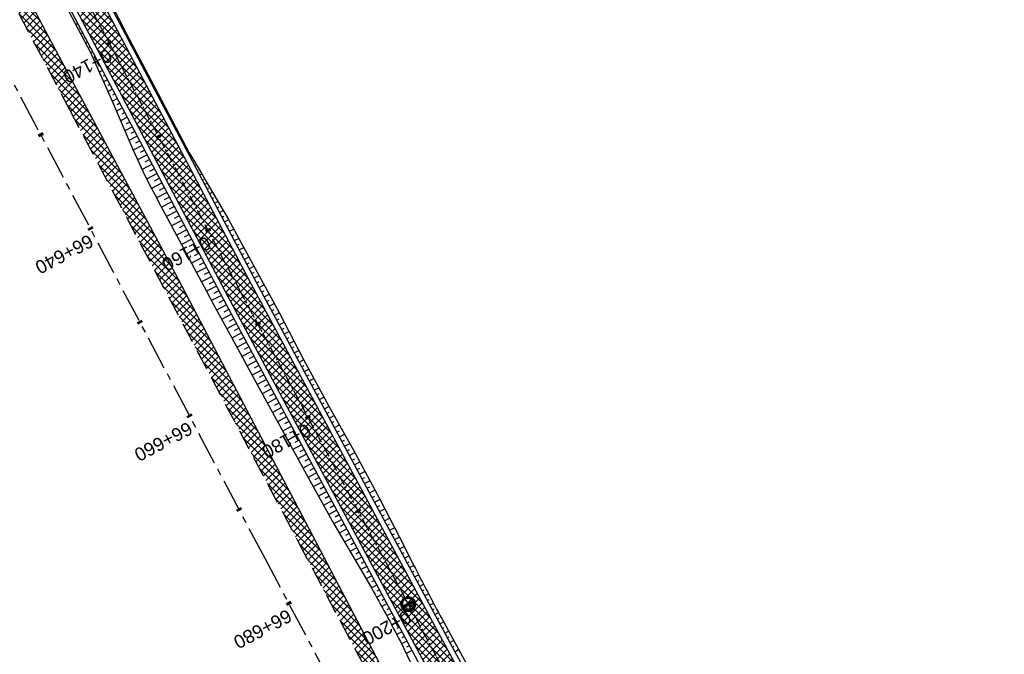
# Model space of a CAD drawing. Header units: metres. Extents: x 7529682 to 7533704, y 5721210 to 5727842.
# Tile 62 of 64: x 7529773 to 7529866, y 5727616 to 5727675. Entities that reach past the tile are written whole.
import ezdxf

# ---------------------------------------------------------------- set-up
doc = ezdxf.new("R2010")
doc.units = ezdxf.units.M
doc.linetypes.add('CENTER', pattern=[50.8, 31.75, -6.35, 6.35, -6.35])
doc.linetypes.add('HIDDEN', pattern=[9.525, 6.35, -3.175])
for name, color, linetype in [('C-DROGI-SYTUACJA-ETYKIETY', 7, 'Continuous'), ('D-hatch-pobocza', 131, 'Continuous'), ('D-pobocza', 7, 'Continuous'), ('D-skarpa', 7, 'Continuous'), ('D-skarpa-kreskowanie', 7, 'Continuous')]:
    doc.layers.add(name, color=color, linetype=linetype)
doc.layers.add('D-hatch-ciag-pieszo-rowerowy', color=7, linetype='Continuous', lineweight=13, true_color=0xff9f80)
for name, color, linetype, lineweight in [('D-krawędzie', 7, 'Continuous', 30), ('D-obrzeża', 7, 'Continuous', 30), ('D-oś', 10, 'CENTER', 30)]:
    doc.layers.add(name, color=color, linetype=linetype, lineweight=lineweight)
doc.layers.add('poprzeczki', color=7, linetype='Continuous', true_color=0x0000c7)
doc.styles.get("Standard").update_dxf_attribs({"font": 'arial.ttf'})
pattern_1 = [(45, (0, 0), (-0.33675960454, 0.33675960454), []), (135, (0, 0), (-0.33675960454, -0.33675960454), [])]

# ---------------------------------------------------------------- blocks, each defined once
blk = doc.blocks.new('AeccTickLine')
at = {"color": 0, "linetype": 'ByBlock', "lineweight": -2}
blk.add_line((0, 1), (0, -1), dxfattribs=at)
blk = doc.blocks.new('kilometraz')
at = {"linetype": 'ByBlock', "lineweight": -2}
blk.add_hatch(color=0, dxfattribs=at).paths.add_polyline_path([(0, -0.28125, 0.41421356), (0.28125, 0, 0.41421356), (0, 0.28125)])
at = {"color": 0, "linetype": 'ByBlock', "lineweight": -2}
blk.add_line((0, 0.28125), (0, -0.28125), dxfattribs=at)
blk.add_circle((0, 0), 0.28125, dxfattribs=at)

msp = doc.modelspace()

# ---------------------------------------------------------------- hatches: boundary and pattern name
at = {"layer": 'D-hatch-ciag-pieszo-rowerowy'}
h = msp.add_hatch(dxfattribs=at)
h.set_pattern_fill('ANSI37', color=256, scale=0.15, style=0)
h.set_pattern_definition(pattern_1)
edge = h.paths.add_edge_path()
edge.add_line((7529794.958, 5727650.503), (7529776.019, 5727686.408))
edge.add_line((7529776.019, 5727686.408), (7529748.844, 5727737.805))
edge.add_line((7529748.844, 5727737.805), (7529744.118, 5727746.741))
edge.add_arc((7529726.438, 5727737.391), 20, 27.87274, 44.29653)
edge.add_line((7529740.753, 5727751.358), (7529739.549, 5727752.592))
edge.add_arc((7529753.864, 5727766.559), 20, 207.90183, 224.29653, ccw=False)
edge.add_line((7529736.189, 5727757.2), (7529717.235, 5727792.995))
edge.add_line((7529717.235, 5727792.995), (7529715.008, 5727791.858))
edge.add_line((7529715.008, 5727791.858), (7529734.148, 5727755.712))
edge.add_arc((7529751.823, 5727765.071), 20, 207.90183, 224.29653)
edge.add_line((7529737.508, 5727751.104), (7529738.712, 5727749.87))
edge.add_arc((7529724.397, 5727735.903), 20, 27.87276, 44.29653, ccw=False)
edge.add_line((7529742.077, 5727745.253), (7529746.633, 5727736.639))
edge.add_line((7529746.633, 5727736.639), (7529773.808, 5727685.242))
edge.add_line((7529773.808, 5727685.242), (7529792.751, 5727649.328))
edge.add_line((7529792.751, 5727649.328), (7529811.281, 5727614.82))
edge.add_line((7529811.281, 5727614.82), (7529836.657, 5727568.297))
edge.add_line((7529836.657, 5727568.297), (7529856.555, 5727531.255))
edge.add_line((7529856.555, 5727531.255), (7529859.536, 5727525.637))
edge.add_line((7529859.536, 5727525.637), (7529862.565, 5727525.262))
edge.add_line((7529862.565, 5727525.262), (7529858.761, 5727532.432))
edge.add_line((7529858.761, 5727532.432), (7529838.856, 5727569.487))
edge.add_line((7529838.856, 5727569.487), (7529813.479, 5727616.01))
edge.add_line((7529813.479, 5727616.01), (7529794.958, 5727650.503))
at = {"layer": 'D-hatch-pobocza'}
h = msp.add_hatch(dxfattribs=at)
h.set_pattern_fill('ANSI37', color=256, scale=0.15, style=0)
h.set_pattern_definition(pattern_1)
h.paths.add_polyline_path([(7529905.34, 5727429.09), (7529892.28, 5727453.58), (7529881.53, 5727473.69), (7529872.27, 5727491.4), (7529857.46, 5727519.14), (7529841.38, 5727549.79), (7529827.75, 5727575.78), (7529816.4, 5727596.89), (7529800.43, 5727627.4), (7529788.07, 5727650.98), (7529775.85, 5727673.83), (7529761.3, 5727701.31), (7529749.89, 5727722.83), (7529745.5, 5727731.66), (7529738.971, 5727744.085), (7529737.465, 5727743.316), (7529742.213, 5727734.302), (7529762.326, 5727696.274), (7529777.785, 5727667.006), (7529799.322, 5727626.3), (7529822.193, 5727583.156), (7529846.924, 5727536.347), (7529864.752, 5727502.663), (7529900.459, 5727434.965), (7529935.352, 5727369.308), (7529971.476, 5727300.786), (7529988.361, 5727268.841), (7529990.28, 5727268.6), (7529990.329, 5727268.617), (7529981.66, 5727284.96), (7529968.42, 5727309.6), (7529956.4, 5727332.85), (7529943.52, 5727357.04), (7529932.32, 5727378.32), (7529916.68, 5727408.01)])

# ---------------------------------------------------------------- linework, layer by layer
at = {"layer": 'D-krawędzie', "linetype": 'HIDDEN', "ltscale": 0.3}
msp.add_lwpolyline([(7529737.465, 5727743.316), (7529742.213, 5727734.302), (7529762.326, 5727696.274), (7529777.785, 5727667.006), (7529799.322, 5727626.3), (7529822.193, 5727583.156), (7529846.924, 5727536.347), (7529864.752, 5727502.663), (7529900.459, 5727434.965), (7529935.352, 5727369.308), (7529971.476, 5727300.786), (7530006.702, 5727234.141), (7530044.198, 5727163.133), (7530082.89, 5727090.2), (7530098.687, 5727060.362), (7530131.998, 5726997.21), (7530163.822, 5726937.097), (7530204.081, 5726861.013), (7530247.82, 5726778.438)], dxfattribs=at)
at = {"layer": 'D-obrzeża'}
for points in [[(7529996.408, 5727271.05), (7529995.888, 5727272.04), (7529987.333, 5727287.9), (7529970.791, 5727319.398), (7529945.39, 5727367.318), (7529919.647, 5727417.711), (7529903.693, 5727447.921), (7529879.894, 5727492.595), (7529858.761, 5727532.432), (7529838.856, 5727569.487), (7529813.479, 5727616.01), (7529794.958, 5727650.503), (7529776.019, 5727686.408), (7529748.844, 5727737.805), (7529744.118, 5727746.741, 0.071785), (7529740.753, 5727751.358), (7529739.549, 5727752.592, -0.071658), (7529736.189, 5727757.2), (7529717.235, 5727792.995)], [(7530013.813, 5727232.534), (7529993.681, 5727270.865), (7529985.127, 5727286.725), (7529968.58, 5727318.231), (7529943.172, 5727366.164), (7529917.429, 5727416.559), (7529901.485, 5727446.75), (7529877.686, 5727491.422), (7529856.555, 5727531.255), (7529836.657, 5727568.297), (7529811.281, 5727614.82), (7529792.751, 5727649.328), (7529773.808, 5727685.242), (7529746.633, 5727736.639), (7529746.633, 5727736.639), (7529742.077, 5727745.253, 0.071785), (7529738.712, 5727749.87), (7529737.508, 5727751.104, -0.071658), (7529734.148, 5727755.712), (7529715.008, 5727791.858)]]:
    msp.add_lwpolyline(points, format="xyb", dxfattribs=at)
at = {"layer": 'D-oś', "ltscale": 0.1}
msp.add_lwpolyline([(7530244.732, 5726776.79), (7530200.988, 5726859.376), (7530160.728, 5726935.459), (7530128.903, 5726995.575), (7530095.593, 5727058.727), (7530079.798, 5727088.56), (7530041.105, 5727161.496), (7530003.607, 5727232.506), (7529968.381, 5727299.153), (7529932.259, 5727367.671), (7529897.365, 5727433.327), (7529861.657, 5727501.028), (7529843.829, 5727534.712), (7529819.1, 5727581.518), (7529796.228, 5727624.663), (7529774.69, 5727665.371), (7529759.232, 5727694.637), (7529739.12, 5727732.663), (7529700.238, 5727806.043)], dxfattribs=at)
at = {"layer": 'D-oś', "ltscale": 0.03}
msp.add_lwpolyline([(7529714.301, 5727795.865), (7529735.169, 5727756.456, 0.071658), (7529738.529, 5727751.848), (7529739.732, 5727750.614, -0.071785), (7529743.098, 5727745.997), (7529747.739, 5727737.221), (7529774.913, 5727685.825), (7529793.855, 5727649.915), (7529812.38, 5727615.415), (7529837.757, 5727568.892), (7529857.658, 5727531.843), (7529878.79, 5727492.008), (7529902.589, 5727447.335), (7529918.538, 5727417.135), (7529944.281, 5727366.741), (7529969.685, 5727318.815), (7529986.23, 5727287.312), (7529994.785, 5727271.452), (7530014.919, 5727233.118)], format="xyb", dxfattribs=at)
at = {"layer": 'D-pobocza'}
for points in [[(7529719.962, 5727788.914), (7529736.631, 5727757.434, 0.071658), (7529739.907, 5727752.941), (7529741.111, 5727751.707, -0.071785), (7529744.56, 5727746.975), (7529749.286, 5727738.039), (7529776.461, 5727686.642), (7529795.4, 5727650.738), (7529813.919, 5727616.248), (7529839.296, 5727569.725), (7529859.202, 5727532.667), (7529880.335, 5727492.83), (7529904.135, 5727448.155), (7529920.091, 5727417.942), (7529945.833, 5727367.549), (7529971.233, 5727319.631), (7529987.775, 5727288.135), (7529996.33, 5727272.275), (7529996.866, 5727271.253)], [(7529718.045, 5727785.054), (7529733.706, 5727755.478, 0.071658), (7529737.151, 5727750.754), (7529738.354, 5727749.521, -0.071785), (7529741.635, 5727745.019), (7529746.191, 5727736.405), (7529773.366, 5727685.008), (7529792.31, 5727649.093), (7529810.841, 5727614.582), (7529836.218, 5727568.059), (7529856.114, 5727531.019), (7529877.245, 5727491.187), (7529901.043, 5727446.515), (7529916.985, 5727416.328), (7529942.728, 5727365.933), (7529968.137, 5727317.998), (7529984.685, 5727286.49), (7529993.24, 5727270.63), (7529993.656, 5727269.837)]]:
    msp.add_lwpolyline(points, format="xyb", dxfattribs=at)
at = {"layer": 'D-pobocza', "linetype": 'ByBlock'}
msp.add_lwpolyline([(7529990.329, 5727268.617), (7529981.66, 5727284.96), (7529968.42, 5727309.6), (7529956.4, 5727332.85), (7529943.52, 5727357.04), (7529932.32, 5727378.32), (7529916.68, 5727408.01), (7529905.34, 5727429.09), (7529892.28, 5727453.58), (7529881.53, 5727473.69), (7529872.27, 5727491.4), (7529857.46, 5727519.14), (7529841.38, 5727549.79), (7529827.75, 5727575.78), (7529816.4, 5727596.89), (7529800.43, 5727627.4), (7529788.07, 5727650.98), (7529775.85, 5727673.83), (7529761.3, 5727701.31), (7529749.89, 5727722.83), (7529745.5, 5727731.66), (7529738.971, 5727744.085), (7529737.465, 5727743.316)], dxfattribs=at)
at = {"layer": 'D-skarpa', "linetype": 'Continuous'}
for points in [[(7529780.901, 5727678.625), (7529783.162, 5727674.164), (7529785.496, 5727669.743), (7529787.823, 5727665.317), (7529789.077, 5727662.916), (7529789.669, 5727661.937), (7529790.26, 5727660.949), (7529790.692, 5727660.218), (7529792.774, 5727656.623), (7529795.857, 5727650.971), (7529797.55, 5727647.855), (7529799.859, 5727643.42), (7529802.248, 5727639.027), (7529804.694, 5727634.666), (7529807.048, 5727630.255), (7529809.337, 5727625.808), (7529810.243, 5727624.028, 0.003527), (7529812.923, 5727618.931), (7529814.279, 5727616.435), (7529816.379, 5727612.58)], [(7529777.428, 5727676.793), (7529779.77, 5727672.375), (7529781.822, 5727667.804), (7529783.778, 5727663.183), (7529784.918, 5727660.722, 0.003927), (7529786.382, 5727657.944), (7529788.347, 5727654.288), (7529790.705, 5727649.879), (7529791.38, 5727648.61), (7529793.085, 5727645.458), (7529795.486, 5727641.072), (7529800.293, 5727632.302), (7529802.712, 5727627.926), (7529806.259, 5727621.889, -0.009109), (7529808.995, 5727616.822), (7529810.217, 5727614.253)]]:
    msp.add_lwpolyline(points, format="xyb", dxfattribs=at)
at = {"layer": 'D-skarpa-kreskowanie', "linetype": 'Continuous'}
for p, q in [((7529782.375, 5727675.43, 108.024), (7529782.432, 5727675.461, 107.98)), ((7529778.583, 5727675.118, 107.888), (7529778.374, 5727675.008, 107.731)), ((7529778.816, 5727674.676, 107.89), (7529778.712, 5727674.621, 107.812)), ((7529782.608, 5727674.988, 108.026), (7529782.715, 5727675.045, 107.945)), ((7529782.841, 5727674.546, 108.027), (7529782.891, 5727674.572, 107.99)), ((7529779.049, 5727674.233, 107.892), (7529778.842, 5727674.124, 107.736)), ((7529779.282, 5727673.791, 107.894), (7529779.179, 5727673.737, 107.816)), ((7529783.075, 5727674.104, 108.029), (7529783.168, 5727674.153, 107.959)), ((7529783.308, 5727673.661, 108.031), (7529783.354, 5727673.686, 107.996)), ((7529779.516, 5727673.349, 107.896), (7529779.311, 5727673.241, 107.741)), ((7529779.749, 5727672.907, 107.897), (7529779.647, 5727672.853, 107.821)), ((7529783.541, 5727673.219, 108.033), (7529783.635, 5727673.268, 107.963)), ((7529783.774, 5727672.777, 108.035), (7529783.821, 5727672.802, 108)), ((7529779.982, 5727672.464, 107.899), (7529779.778, 5727672.357, 107.745)), ((7529780.215, 5727672.022, 107.901), (7529780.099, 5727671.961, 107.814)), ((7529784.008, 5727672.335, 108.037), (7529784.102, 5727672.384, 107.966)), ((7529784.241, 5727671.892, 108.039), (7529784.288, 5727671.917, 108.003)), ((7529780.449, 5727671.58, 107.903), (7529780.188, 5727671.442, 107.707)), ((7529780.682, 5727671.138, 107.905), (7529780.538, 5727671.061, 107.796)), ((7529784.474, 5727671.45, 108.041), (7529784.568, 5727671.5, 107.97)), ((7529784.707, 5727671.008, 108.043), (7529784.755, 5727671.033, 108.007)), ((7529780.915, 5727670.695, 107.907), (7529780.599, 5727670.528, 107.668)), ((7529781.149, 5727670.253, 107.909), (7529780.976, 5727670.162, 107.779)), ((7529784.941, 5727670.566, 108.045), (7529785.035, 5727670.616, 107.973)), ((7529785.174, 5727670.123, 108.046), (7529785.221, 5727670.148, 108.011)), ((7529781.382, 5727669.811, 107.911), (7529781.009, 5727669.614, 107.63)), ((7529781.615, 5727669.369, 107.913), (7529781.415, 5727669.263, 107.762)), ((7529785.407, 5727669.681, 108.048), (7529785.502, 5727669.731, 107.977)), ((7529785.641, 5727669.239, 108.05), (7529785.688, 5727669.264, 108.015)), ((7529781.848, 5727668.926, 107.915), (7529781.42, 5727668.7, 107.591)), ((7529782.315, 5727668.042, 107.918), (7529781.83, 5727667.786, 107.553)), ((7529782.082, 5727668.484, 107.916), (7529781.853, 5727668.364, 107.744)), ((7529785.874, 5727668.797, 108.052), (7529785.968, 5727668.846, 107.982)), ((7529786.107, 5727668.354, 108.054), (7529786.154, 5727668.379, 108.019)), ((7529782.782, 5727667.157, 107.922), (7529782.221, 5727666.862, 107.5)), ((7529782.548, 5727667.6, 107.92), (7529782.287, 5727667.462, 107.723)), ((7529786.34, 5727667.912, 108.056), (7529786.433, 5727667.961, 107.986)), ((7529786.574, 5727667.47, 108.058), (7529786.62, 5727667.494, 108.023)), ((7529783.248, 5727666.273, 107.926), (7529782.612, 5727665.937, 107.447)), ((7529783.015, 5727666.715, 107.924), (7529782.716, 5727666.557, 107.699)), ((7529786.807, 5727667.028, 108.06), (7529786.898, 5727667.076, 107.991)), ((7529787.04, 5727666.586, 108.062), (7529787.086, 5727666.609, 108.028)), ((7529787.274, 5727666.143, 108.064), (7529787.364, 5727666.191, 107.996)), ((7529783.715, 5727665.388, 107.93), (7529783.003, 5727665.013, 107.394)), ((7529783.481, 5727665.831, 107.928), (7529783.145, 5727665.653, 107.674)), ((7529787.507, 5727665.701, 108.065), (7529787.552, 5727665.725, 108.032)), ((7529787.74, 5727665.259, 108.067), (7529787.829, 5727665.306, 108)), ((7529784.181, 5727664.504, 107.934), (7529783.395, 5727664.089, 107.341)), ((7529783.948, 5727664.946, 107.932), (7529783.574, 5727664.749, 107.649)), ((7529787.973, 5727664.817, 108.069), (7529788.017, 5727664.839, 108.037)), ((7529788.207, 5727664.374, 108.071), (7529788.292, 5727664.419, 108.007)), ((7529784.648, 5727663.619, 107.937), (7529783.787, 5727663.165, 107.288)), ((7529784.414, 5727664.062, 107.936), (7529784.002, 5727663.844, 107.625)), ((7529788.44, 5727663.932, 108.073), (7529788.481, 5727663.954, 108.042)), ((7529788.673, 5727663.49, 108.075), (7529788.754, 5727663.533, 108.014)), ((7529785.114, 5727662.735, 107.941), (7529784.207, 5727662.256, 107.258)), ((7529784.881, 5727663.177, 107.939), (7529784.439, 5727662.944, 107.606)), ((7529788.906, 5727663.048, 108.077), (7529788.946, 5727663.068, 108.047)), ((7529789.14, 5727662.605, 108.078), (7529789.234, 5727662.655, 108.007)), ((7529785.581, 5727661.85, 107.945), (7529784.628, 5727661.348, 107.227)), ((7529785.348, 5727662.293, 107.943), (7529784.883, 5727662.047, 107.593)), ((7529789.373, 5727662.163, 108.079), (7529789.433, 5727662.195, 108.034)), ((7529789.606, 5727661.721, 108.08), (7529789.753, 5727661.798, 107.969)), ((7529786.047, 5727660.966, 107.948), (7529785.062, 5727660.446, 107.205)), ((7529785.814, 5727661.408, 107.947), (7529785.326, 5727661.151, 107.579)), ((7529789.84, 5727661.279, 108.079), (7529789.925, 5727661.323, 108.014)), ((7529790.073, 5727660.836, 108.078), (7529790.266, 5727660.938, 107.932)), ((7529786.514, 5727660.081, 107.949), (7529785.524, 5727659.559, 107.204)), ((7529786.281, 5727660.524, 107.949), (7529785.787, 5727660.263, 107.577)), ((7529790.306, 5727660.394, 108.075), (7529790.414, 5727660.451, 107.994)), ((7529790.539, 5727659.952, 108.072), (7529790.775, 5727660.076, 107.895)), ((7529786.981, 5727659.197, 107.948), (7529785.992, 5727658.675, 107.202)), ((7529786.747, 5727659.639, 107.949), (7529786.253, 5727659.378, 107.576)), ((7529787.214, 5727658.755, 107.945), (7529786.721, 5727658.495, 107.573)), ((7529790.773, 5727659.51, 108.069), (7529790.899, 5727659.576, 107.973)), ((7529791.006, 5727659.067, 108.065), (7529791.276, 5727659.21, 107.862)), ((7529787.447, 5727658.312, 107.942), (7529786.463, 5727657.794, 107.201)), ((7529787.68, 5727657.87, 107.939), (7529787.19, 5727657.612, 107.569)), ((7529791.239, 5727658.625, 108.062), (7529791.383, 5727658.701, 107.954)), ((7529791.473, 5727658.183, 108.059), (7529791.778, 5727658.344, 107.829)), ((7529791.706, 5727657.741, 108.055), (7529791.867, 5727657.826, 107.934)), ((7529787.914, 5727657.428, 107.935), (7529786.937, 5727656.913, 107.199)), ((7529788.147, 5727656.986, 107.932), (7529787.66, 5727656.729, 107.565)), ((7529791.939, 5727657.298, 108.052), (7529792.279, 5727657.478, 107.796)), ((7529792.172, 5727656.856, 108.049), (7529792.351, 5727656.95, 107.914)), ((7529788.38, 5727656.543, 107.929), (7529787.41, 5727656.032, 107.197)), ((7529788.613, 5727656.101, 107.925), (7529788.13, 5727655.846, 107.561)), ((7529792.406, 5727656.414, 108.045), (7529792.78, 5727656.612, 107.763)), ((7529792.639, 5727655.972, 108.042), (7529792.829, 5727656.072, 107.899)), ((7529788.847, 5727655.659, 107.922), (7529787.883, 5727655.151, 107.196)), ((7529789.08, 5727655.217, 107.919), (7529788.6, 5727654.964, 107.557)), ((7529792.872, 5727655.529, 108.039), (7529793.259, 5727655.734, 107.747)), ((7529793.105, 5727655.087, 108.035), (7529793.302, 5727655.191, 107.887)), ((7529789.313, 5727654.775, 107.915), (7529788.357, 5727654.27, 107.194)), ((7529789.547, 5727654.332, 107.912), (7529789.07, 5727654.081, 107.552)), ((7529793.339, 5727654.645, 108.032), (7529793.738, 5727654.856, 107.731)), ((7529793.572, 5727654.203, 108.029), (7529793.775, 5727654.31, 107.876)), ((7529789.78, 5727653.89, 107.909), (7529788.828, 5727653.388, 107.192)), ((7529790.013, 5727653.448, 107.905), (7529789.539, 5727653.197, 107.548)), ((7529793.805, 5727653.76, 108.025), (7529794.217, 5727653.978, 107.715)), ((7529794.039, 5727653.318, 108.022), (7529794.248, 5727653.428, 107.865)), ((7529790.246, 5727653.006, 107.902), (7529789.3, 5727652.506, 107.189)), ((7529790.48, 5727652.563, 107.899), (7529790.008, 5727652.314, 107.543)), ((7529794.272, 5727652.876, 108.019), (7529794.696, 5727653.1, 107.699)), ((7529794.505, 5727652.434, 108.015), (7529794.72, 5727652.547, 107.853)), ((7529790.713, 5727652.121, 107.895), (7529789.772, 5727651.624, 107.186)), ((7529790.946, 5727651.679, 107.892), (7529790.477, 5727651.431, 107.538)), ((7529794.738, 5727651.991, 108.012), (7529795.175, 5727652.222, 107.683)), ((7529794.972, 5727651.549, 108.009), (7529795.193, 5727651.666, 107.842)), ((7529795.205, 5727651.107, 108.005), (7529795.654, 5727651.344, 107.667)), ((7529791.18, 5727651.237, 107.889), (7529790.243, 5727650.743, 107.183)), ((7529791.413, 5727650.794, 107.885), (7529790.946, 5727650.548, 107.533)), ((7529795.439, 5727650.665, 108.002), (7529795.665, 5727650.786, 107.831)), ((7529795.675, 5727650.224, 107.999), (7529796.13, 5727650.468, 107.655)), ((7529791.646, 5727650.352, 107.882), (7529790.715, 5727649.861, 107.18)), ((7529792.113, 5727649.468, 107.875), (7529791.184, 5727648.978, 107.176)), ((7529791.879, 5727649.91, 107.879), (7529791.414, 5727649.665, 107.528)), ((7529795.912, 5727649.784, 107.995), (7529796.14, 5727649.907, 107.823)), ((7529796.148, 5727649.343, 107.992), (7529796.607, 5727649.59, 107.645)), ((7529792.583, 5727648.585, 107.869), (7529791.661, 5727648.09, 107.171)), ((7529792.346, 5727649.026, 107.872), (7529791.885, 5727648.778, 107.523)), ((7529796.385, 5727648.903, 107.989), (7529796.615, 5727649.027, 107.814)), ((7529796.621, 5727648.462, 107.985), (7529797.085, 5727648.711, 107.635)), ((7529793.056, 5727647.704, 107.862), (7529792.137, 5727647.211, 107.167)), ((7529792.82, 5727648.145, 107.865), (7529792.359, 5727647.897, 107.517)), ((7529796.858, 5727648.022, 107.982), (7529797.091, 5727648.147, 107.806)), ((7529797.095, 5727647.581, 107.979), (7529797.562, 5727647.832, 107.625)), ((7529793.529, 5727646.823, 107.855), (7529792.613, 5727646.331, 107.162)), ((7529793.293, 5727647.264, 107.859), (7529792.834, 5727647.017, 107.512)), ((7529797.331, 5727647.141, 107.975), (7529797.562, 5727647.265, 107.801)), ((7529797.568, 5727646.7, 107.972), (7529798.023, 5727646.945, 107.627)), ((7529794.002, 5727645.942, 107.849), (7529793.089, 5727645.452, 107.158)), ((7529793.766, 5727646.382, 107.852), (7529793.308, 5727646.137, 107.506)), ((7529797.804, 5727646.26, 107.969), (7529798.029, 5727646.381, 107.798)), ((7529798.041, 5727645.819, 107.965), (7529798.485, 5727646.058, 107.629)), ((7529794.475, 5727645.061, 107.842), (7529793.569, 5727644.574, 107.156)), ((7529794.239, 5727645.501, 107.846), (7529793.784, 5727645.257, 107.501)), ((7529798.277, 5727645.379, 107.962), (7529798.497, 5727645.497, 107.796)), ((7529798.514, 5727644.938, 107.959), (7529798.947, 5727645.171, 107.631)), ((7529794.948, 5727644.18, 107.836), (7529794.049, 5727643.697, 107.155)), ((7529794.712, 5727644.62, 107.839), (7529794.26, 5727644.378, 107.497)), ((7529798.75, 5727644.498, 107.955), (7529798.964, 5727644.613, 107.793)), ((7529798.987, 5727644.057, 107.952), (7529799.409, 5727644.284, 107.632)), ((7529795.421, 5727643.299, 107.829), (7529794.529, 5727642.82, 107.154)), ((7529795.185, 5727643.739, 107.832), (7529794.737, 5727643.499, 107.493)), ((7529799.223, 5727643.617, 107.949), (7529799.432, 5727643.729, 107.791)), ((7529799.46, 5727643.176, 107.945), (7529799.871, 5727643.397, 107.634)), ((7529795.894, 5727642.418, 107.822), (7529795.009, 5727641.943, 107.152)), ((7529795.658, 5727642.858, 107.826), (7529795.214, 5727642.62, 107.489)), ((7529799.696, 5727642.736, 107.942), (7529799.903, 5727642.847, 107.785)), ((7529799.933, 5727642.295, 107.939), (7529800.349, 5727642.519, 107.624)), ((7529796.368, 5727641.537, 107.816), (7529795.489, 5727641.065, 107.151)), ((7529796.131, 5727641.977, 107.819), (7529795.69, 5727641.741, 107.485)), ((7529796.604, 5727641.096, 107.812), (7529796.167, 5727640.862, 107.481)), ((7529800.169, 5727641.855, 107.935), (7529800.379, 5727641.967, 107.777)), ((7529800.406, 5727641.414, 107.932), (7529800.827, 5727641.64, 107.614)), ((7529796.841, 5727640.656, 107.809), (7529795.97, 5727640.188, 107.15)), ((7529797.077, 5727640.215, 107.806), (7529796.644, 5727639.983, 107.478)), ((7529800.643, 5727640.974, 107.929), (7529800.854, 5727641.087, 107.769)), ((7529800.879, 5727640.533, 107.925), (7529801.305, 5727640.762, 107.603)), ((7529801.116, 5727640.093, 107.922), (7529801.33, 5727640.207, 107.76)), ((7529797.314, 5727639.775, 107.802), (7529796.451, 5727639.311, 107.149)), ((7529797.55, 5727639.334, 107.799), (7529797.121, 5727639.104, 107.474)), ((7529801.352, 5727639.652, 107.919), (7529801.782, 5727639.883, 107.593)), ((7529801.589, 5727639.212, 107.915), (7529801.805, 5727639.328, 107.752)), ((7529797.787, 5727638.894, 107.796), (7529796.931, 5727638.434, 107.148)), ((7529798.023, 5727638.453, 107.792), (7529797.597, 5727638.225, 107.47)), ((7529801.825, 5727638.771, 107.912), (7529802.26, 5727639.005, 107.583)), ((7529802.062, 5727638.331, 107.909), (7529802.283, 5727638.45, 107.741)), ((7529798.26, 5727638.013, 107.789), (7529797.412, 5727637.557, 107.147)), ((7529798.496, 5727637.572, 107.786), (7529798.074, 5727637.346, 107.466)), ((7529802.298, 5727637.89, 107.905), (7529802.75, 5727638.132, 107.564)), ((7529802.535, 5727637.45, 107.902), (7529802.765, 5727637.573, 107.728)), ((7529798.733, 5727637.132, 107.782), (7529797.893, 5727636.681, 107.146)), ((7529798.969, 5727636.691, 107.779), (7529798.551, 5727636.467, 107.462)), ((7529802.771, 5727637.009, 107.899), (7529803.239, 5727637.26, 107.545)), ((7529803.008, 5727636.569, 107.895), (7529803.246, 5727636.696, 107.716)), ((7529799.206, 5727636.251, 107.776), (7529798.373, 5727635.804, 107.145)), ((7529799.442, 5727635.81, 107.772), (7529799.028, 5727635.588, 107.459)), ((7529803.244, 5727636.128, 107.892), (7529803.728, 5727636.388, 107.526)), ((7529803.481, 5727635.687, 107.889), (7529803.727, 5727635.82, 107.703)), ((7529799.679, 5727635.37, 107.769), (7529798.854, 5727634.927, 107.145)), ((7529799.916, 5727634.929, 107.766), (7529799.505, 5727634.709, 107.455)), ((7529803.718, 5727635.247, 107.885), (7529804.217, 5727635.515, 107.507)), ((7529803.954, 5727634.806, 107.882), (7529804.208, 5727634.943, 107.69)), ((7529804.191, 5727634.366, 107.879), (7529804.706, 5727634.643, 107.489)), ((7529800.152, 5727634.489, 107.762), (7529799.335, 5727634.05, 107.144)), ((7529800.389, 5727634.048, 107.759), (7529799.982, 5727633.83, 107.451)), ((7529804.427, 5727633.925, 107.875), (7529804.684, 5727634.064, 107.681)), ((7529804.664, 5727633.485, 107.872), (7529805.177, 5727633.761, 107.484)), ((7529800.625, 5727633.608, 107.756), (7529799.815, 5727633.173, 107.143)), ((7529800.862, 5727633.167, 107.752), (7529800.459, 5727632.951, 107.447)), ((7529804.9, 5727633.044, 107.869), (7529805.156, 5727633.182, 107.675)), ((7529805.137, 5727632.604, 107.865), (7529805.648, 5727632.878, 107.479)), ((7529801.098, 5727632.727, 107.749), (7529800.296, 5727632.296, 107.142)), ((7529801.571, 5727631.846, 107.742), (7529800.78, 5727631.421, 107.143)), ((7529801.335, 5727632.286, 107.746), (7529800.936, 5727632.072, 107.444)), ((7529805.373, 5727632.163, 107.862), (7529805.628, 5727632.3, 107.669)), ((7529805.61, 5727631.723, 107.859), (7529806.119, 5727631.996, 107.474)), ((7529802.044, 5727630.965, 107.736), (7529801.264, 5727630.545, 107.145)), ((7529801.808, 5727631.405, 107.739), (7529801.415, 5727631.194, 107.442)), ((7529805.846, 5727631.282, 107.855), (7529806.1, 5727631.419, 107.663)), ((7529806.083, 5727630.842, 107.852), (7529806.59, 5727631.114, 107.469)), ((7529802.517, 5727630.084, 107.729), (7529801.748, 5727629.67, 107.147)), ((7529802.281, 5727630.524, 107.732), (7529801.893, 5727630.316, 107.439)), ((7529806.319, 5727630.401, 107.849), (7529806.572, 5727630.537, 107.657)), ((7529806.556, 5727629.961, 107.845), (7529807.06, 5727630.232, 107.464)), ((7529802.99, 5727629.202, 107.722), (7529802.232, 5727628.795, 107.148)), ((7529802.754, 5727629.643, 107.726), (7529802.372, 5727629.438, 107.436)), ((7529806.792, 5727629.52, 107.842), (7529807.041, 5727629.654, 107.654)), ((7529807.029, 5727629.08, 107.839), (7529807.518, 5727629.342, 107.469)), ((7529803.464, 5727628.321, 107.716), (7529802.716, 5727627.92, 107.15)), ((7529803.227, 5727628.762, 107.719), (7529802.85, 5727628.56, 107.434)), ((7529807.266, 5727628.639, 107.836), (7529807.506, 5727628.769, 107.653)), ((7529807.502, 5727628.199, 107.832), (7529807.976, 5727628.453, 107.474)), ((7529803.937, 5727627.44, 107.709), (7529803.223, 5727627.057, 107.169)), ((7529803.7, 5727627.881, 107.712), (7529803.335, 5727627.685, 107.436)), ((7529807.739, 5727627.758, 107.829), (7529807.972, 5727627.883, 107.652)), ((7529807.975, 5727627.318, 107.826), (7529808.434, 5727627.564, 107.479)), ((7529804.41, 5727626.559, 107.702), (7529803.73, 5727626.194, 107.188)), ((7529804.173, 5727627, 107.706), (7529803.825, 5727626.813, 107.442)), ((7529808.212, 5727626.877, 107.822), (7529808.437, 5727626.998, 107.652)), ((7529808.448, 5727626.437, 107.819), (7529808.891, 5727626.675, 107.483)), ((7529804.883, 5727625.678, 107.696), (7529804.237, 5727625.332, 107.207)), ((7529804.646, 5727626.119, 107.699), (7529804.315, 5727625.941, 107.448)), ((7529808.685, 5727625.996, 107.816), (7529808.902, 5727626.113, 107.651)), ((7529808.921, 5727625.556, 107.812), (7529809.349, 5727625.785, 107.488)), ((7529805.356, 5727624.797, 107.689), (7529804.744, 5727624.469, 107.226)), ((7529805.119, 5727625.238, 107.692), (7529804.805, 5727625.069, 107.454)), ((7529809.158, 5727625.115, 107.809), (7529809.367, 5727625.227, 107.651)), ((7529809.394, 5727624.675, 107.806), (7529809.803, 5727624.894, 107.497)), ((7529805.829, 5727623.916, 107.682), (7529805.251, 5727623.606, 107.245)), ((7529805.592, 5727624.357, 107.686), (7529805.295, 5727624.197, 107.46)), ((7529806.065, 5727623.476, 107.679), (7529805.785, 5727623.325, 107.467)), ((7529809.631, 5727624.234, 107.802), (7529809.83, 5727624.341, 107.651)), ((7529809.867, 5727623.794, 107.799), (7529810.256, 5727624.002, 107.505)), ((7529810.104, 5727623.353, 107.797), (7529810.294, 5727623.455, 107.653)), ((7529806.302, 5727623.035, 107.676), (7529805.758, 5727622.743, 107.264)), ((7529806.538, 5727622.595, 107.672), (7529806.275, 5727622.453, 107.473)), ((7529810.34, 5727622.913, 107.796), (7529810.714, 5727623.113, 107.513)), ((7529810.577, 5727622.472, 107.794), (7529810.76, 5727622.57, 107.656)), ((7529806.775, 5727622.154, 107.669), (7529806.264, 5727621.88, 107.283)), ((7529807.012, 5727621.714, 107.667), (7529806.762, 5727621.58, 107.479)), ((7529810.814, 5727622.032, 107.792), (7529811.172, 5727622.224, 107.521)), ((7529811.05, 5727621.591, 107.793), (7529811.227, 5727621.686, 107.66)), ((7529807.248, 5727621.273, 107.666), (7529806.761, 5727621.012, 107.297)), ((7529807.485, 5727620.833, 107.664), (7529807.247, 5727620.705, 107.484)), ((7529811.287, 5727621.151, 107.794), (7529811.636, 5727621.338, 107.53)), ((7529811.523, 5727620.71, 107.798), (7529811.697, 5727620.804, 107.666)), ((7529807.721, 5727620.392, 107.662), (7529807.257, 5727620.143, 107.311)), ((7529807.958, 5727619.952, 107.663), (7529807.727, 5727619.828, 107.489)), ((7529811.76, 5727620.27, 107.802), (7529812.107, 5727620.456, 107.539)), ((7529811.996, 5727619.829, 107.806), (7529812.17, 5727619.922, 107.675)), ((7529808.194, 5727619.511, 107.664), (7529807.737, 5727619.266, 107.318)), ((7529808.431, 5727619.071, 107.668), (7529808.198, 5727618.946, 107.492)), ((7529812.233, 5727619.389, 107.81), (7529812.579, 5727619.574, 107.548)), ((7529812.469, 5727618.948, 107.814), (7529812.642, 5727619.041, 107.683)), ((7529808.667, 5727618.63, 107.672), (7529808.195, 5727618.376, 107.314)), ((7529808.904, 5727618.19, 107.676), (7529808.664, 5727618.061, 107.494)), ((7529812.706, 5727618.507, 107.819), (7529813.052, 5727618.693, 107.557)), ((7529812.942, 5727618.067, 107.826), (7529813.117, 5727618.161, 107.694)), ((7529809.14, 5727617.749, 107.68), (7529808.652, 5727617.487, 107.311)), ((7529809.377, 5727617.309, 107.684), (7529809.129, 5727617.176, 107.497)), ((7529813.179, 5727617.626, 107.832), (7529813.529, 5727617.815, 107.567)), ((7529813.415, 5727617.186, 107.838), (7529813.592, 5727617.281, 107.705)), ((7529809.613, 5727616.868, 107.689), (7529809.103, 5727616.594, 107.303)), ((7529809.85, 5727616.428, 107.695), (7529809.584, 5727616.285, 107.494)), ((7529813.652, 5727616.745, 107.844), (7529814.007, 5727616.936, 107.576)), ((7529813.888, 5727616.305, 107.851), (7529814.067, 5727616.401, 107.716)), ((7529814.127, 5727615.866, 107.857), (7529814.483, 5727616.06, 107.587)), ((7529810.086, 5727615.987, 107.702), (7529809.533, 5727615.69, 107.283))]:
    msp.add_line(p, q, dxfattribs=at)

# ---------------------------------------------------------------- block references
at = {"layer": 'C-DROGI-SYTUACJA-ETYKIETY', "color": 7, "linetype": 'Continuous', "lineweight": 60}
for p, xscale, yscale, zscale, rotation in [((7529775.083, 5727664.628), 0.2499999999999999, 0.2499999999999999, 0.2499999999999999, 297.8822443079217), ((7529779.76, 5727655.789), 0.2499999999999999, 0.2499999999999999, 0.2499999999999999, 297.8822443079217), ((7529784.436, 5727646.95), 0.2499999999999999, 0.2499999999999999, 0.2499999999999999, 297.8822443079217), ((7529789.113, 5727638.111), 0.2499999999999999, 0.2499999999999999, 0.2499999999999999, 297.8822443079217), ((7529793.79, 5727629.272), 0.2499999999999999, 0.2499999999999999, 0.2499999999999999, 297.8822443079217), ((7529798.47, 5727620.435), 0.25, 0.25, 0.25, 297.9289670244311)]:
    msp.add_blockref('AeccTickLine', p, dxfattribs=dict(at, xscale=xscale, yscale=yscale, zscale=zscale, rotation=rotation))
at = {"layer": 'poprzeczki', "color": 7, "linetype": 'Continuous', "lineweight": 60, "xscale": 0.25, "yscale": 0.25, "zscale": 0.25}
for p, rotation in [((7529781.521, 5727673.299), 297.8109551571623), ((7529786.186, 5727664.454), 297.8109551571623), ((7529790.852, 5727655.609), 297.8109551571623), ((7529795.541, 5727646.776), 298.2336203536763), ((7529800.271, 5727637.966), 298.2336203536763), ((7529805.002, 5727629.156), 298.2336203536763)]:
    msp.add_blockref('AeccTickLine', p, dxfattribs=dict(at, rotation=rotation))
at = {"layer": 'poprzeczki', "color": 10, "linetype": 'Continuous', "lineweight": 60, "xscale": 2.249999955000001, "yscale": 2.249999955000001, "zscale": 2.249999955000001, "rotation": 298.2336203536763}
msp.add_blockref('kilometraz', (7529809.733, 5727620.345), dxfattribs=at)

# ---------------------------------------------------------------- texts
at = {"layer": 'C-DROGI-SYTUACJA-ETYKIETY', "color": 7}
for s, rotation, p in [('0+140', 207.81096, (7529781.364, 5727672.792)), ('66+640', 207.88224, (7529779.604, 5727655.282)), ('0+160', 207.81096, (7529790.695, 5727655.102)), ('66+660', 207.88224, (7529788.957, 5727637.604)), ('0+180', 208.23362, (7529800.118, 5727637.458)), ('66+680', 207.92897, (7529798.314, 5727619.928)), ('0+200', 208.23362, (7529809.58, 5727619.838))]:
    msp.add_text(s, height=1.25, rotation=rotation, dxfattribs=at).set_placement(p)

doc.saveas('drawing.dxf')
